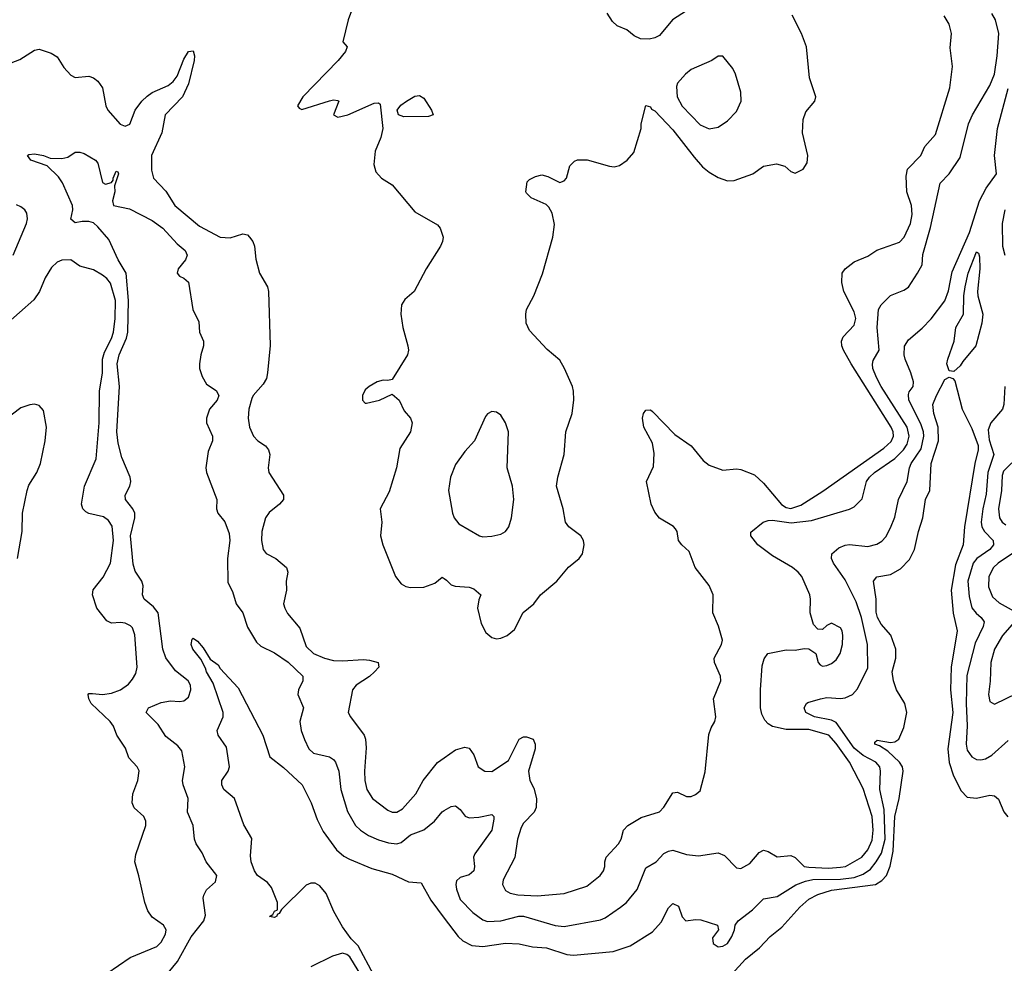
# Model space of a CAD drawing. Header units: inches. Extents: x 1552611 to 1694776, y 811966 to 917215.
# Tile 182 of 256: x 1638125 to 1642473, y 863922 to 868090. Entities that reach past the tile are written whole.
import ezdxf

# ---------------------------------------------------------------- set-up
doc = ezdxf.new("R2010")
doc.units = ezdxf.units.IN
doc.header["$MEASUREMENT"] = 0
doc.layers.add('B6836', color=7, linetype='Continuous')
doc.layers.add('B6846', color=7, linetype='Continuous')

msp = doc.modelspace()

# ---------------------------------------------------------------- linework, layer by layer
at = {"layer": 'B6836', "color": 5}
for points, elevation in [([(1639590.5, 868129.5), (1639574.8, 868090), (1639552, 867992), (1639570.8, 867970.8), (1639564, 867950), (1639531.7, 867910), (1639374.4, 867750), (1639350.8, 867710), (1639358.8, 867698.8), (1639370, 867694), (1639492.2, 867732.2), (1639510, 867736.5), (1639530, 867734), (1639534, 867730), (1639511, 867670), (1639530, 867659.1), (1639573.6, 867670), (1639690, 867721), (1639710, 867723.1), (1639717.1, 867717.1), (1639728.2, 867610), (1639719.1, 867570), (1639694.7, 867510), (1639688.8, 867450), (1639697.7, 867417.7), (1639722, 867390), (1639770, 867360.5), (1639870, 867242), (1639970, 867184), (1639982, 867170), (1639994.4, 867130), (1639992.4, 867110), (1639983.8, 867090), (1639919.6, 866990), (1639867, 866890), (1639825.2, 866854.8), (1639810.3, 866830), (1639807.6, 866790), (1639817.3, 866730), (1639839, 866650), (1639841.7, 866630), (1639838, 866610), (1639770, 866501.2), (1639750, 866496), (1639730, 866498.4), (1639704, 866490), (1639667.7, 866470), (1639650, 866454.5), (1639638.4, 866430), (1639638, 866410), (1639650, 866396.3), (1639656.3, 866396.3), (1639714, 866410), (1639770, 866436), (1639800.5, 866410), (1639822.5, 866362.5), (1639850.4, 866330), (1639858.4, 866310), (1639850.4, 866270), (1639804.2, 866195.8), (1639788.9, 866110), (1639755.9, 866004.1), (1639716.1, 865930), (1639723.6, 865870), (1639718.6, 865810), (1639728.1, 865770), (1639784.5, 865630), (1639810, 865597.7), (1639830, 865586.8), (1639850, 865582.7), (1639910, 865583.8), (1639958.3, 865601.7), (1639990, 865627.3), (1640000, 865621.1)], 920), ([(1638059.7, 867890), (1638124.8, 867915.2), (1638190, 867955.9), (1638210, 867959.7), (1638263.2, 867943.2), (1638290, 867926), (1638319.5, 867879.5), (1638350, 867845.2), (1638370, 867835.2), (1638430, 867841.3), (1638450, 867833.9), (1638470, 867818.4), (1638490, 867789.1), (1638505.1, 867710), (1638513.5, 867690), (1638568.3, 867628.3), (1638590, 867619.4), (1638610.7, 867629.3), (1638635, 867690), (1638663.4, 867730), (1638686.9, 867753.1), (1638710, 867768.3), (1638780.4, 867799.6), (1638803, 867817), (1638819.5, 867840.5), (1638850, 867915.8), (1638870, 867949.2), (1638890, 867952.4), (1638896.5, 867930), (1638894.8, 867910), (1638870, 867806.9), (1638843, 867750), (1638767.3, 867670), (1638752.6, 867590), (1638707.2, 867490), (1638706, 867426), (1638716.1, 867390), (1638770, 867332.2), (1638809.4, 867270), (1638918.8, 867178.8), (1639010, 867129.1), (1639053.4, 867126.5), (1639110, 867143.7), (1639130, 867139.3), (1639140.2, 867130), (1639154.2, 867110), (1639161.2, 867090), (1639167, 867033), (1639184.4, 866970), (1639219.5, 866910), (1639223.7, 866890), (1639231, 866651), (1639219.6, 866530), (1639214, 866506), (1639200.5, 866479.5), (1639156.2, 866430), (1639150, 866417.6), (1639136, 866370), (1639132.9, 866330), (1639139.3, 866290), (1639157.8, 866250), (1639176.5, 866230), (1639210, 866207.2), (1639222.9, 866190), (1639228.6, 866170), (1639222.5, 866110), (1639225.4, 866090), (1639290.2, 865990), (1639290.2, 865970), (1639272.4, 865950), (1639226.9, 865913.1), (1639210.2, 865890), (1639194.2, 865830), (1639193.2, 865790), (1639199.6, 865750), (1639212.5, 865732.5), (1639255.8, 865710), (1639303, 865670), (1639308.2, 865650), (1639301.7, 865610), (1639303.2, 865570), (1639290.2, 865510), (1639295.8, 865490), (1639307.5, 865467.5), (1639362, 865402), (1639390, 865320.9), (1639422.3, 865290), (1639470.3, 865270), (1639510, 865259.7), (1639550, 865257.4), (1639643.3, 865263.4), (1639670, 865261), (1639707.7, 865250), (1639710.3, 865230), (1639691.5, 865210), (1639670, 865189), (1639610.3, 865150), (1639594, 865130), (1639575.8, 865030), (1639585.3, 865010), (1639645.5, 864930), (1639652.2, 864912.2), (1639654.1, 864874.1), (1639647, 864770), (1639649.1, 864729.1), (1639657.7, 864690), (1639682.2, 864650), (1639750, 864597.6), (1639770, 864589.2), (1639790, 864590.2), (1639815.2, 864604.8), (1639873.5, 864670), (1639906.2, 864730), (1639970, 864809), (1640000, 864829.7)], 880), ([(1638780.5, 863879.5), (1638822.1, 863930), (1638881.4, 864038.6), (1638938.5, 864110), (1638945, 864135), (1638934.2, 864210), (1638937.2, 864222.8), (1638950, 864246), (1638990, 864282), (1638995.8, 864310), (1638947.8, 864370), (1638931.1, 864410), (1638904, 864450), (1638896, 864470), (1638890.9, 864530), (1638865.5, 864590), (1638868.9, 864650), (1638846.2, 864710), (1638844.1, 864730), (1638854.6, 864790), (1638840.2, 864860.2), (1638822.5, 864882.5), (1638770, 864924.2), (1638736.1, 864976.1), (1638683.1, 865030), (1638692.8, 865050), (1638750, 865073.3), (1638790, 865081.4), (1638830, 865078.4), (1638850, 865081.6), (1638870, 865098), (1638881.1, 865130), (1638878.8, 865150), (1638868.9, 865170), (1638813.3, 865213.3), (1638770.7, 865270.7), (1638757.2, 865310), (1638736, 865470), (1638716, 865496), (1638673.7, 865530), (1638667.4, 865550), (1638669.8, 865590), (1638664.7, 865610), (1638634.6, 865654.6), (1638625.1, 865685.1), (1638613.8, 865810), (1638633.4, 865890), (1638632.8, 865910), (1638624.3, 865930), (1638591.2, 865970), (1638590.5, 865990), (1638610.9, 866030), (1638615.3, 866050), (1638612.3, 866070), (1638576.3, 866156.3), (1638559.8, 866219.8), (1638553.2, 866270), (1638565.8, 866470), (1638554.7, 866570), (1638563.5, 866610), (1638596, 866684), (1638601.6, 866710), (1638604.9, 866850), (1638594.2, 866970), (1638559.1, 867030), (1638518.6, 867118.6), (1638470, 867175.5), (1638450, 867192.9), (1638430, 867199), (1638401.1, 867198.9), (1638370, 867192.3), (1638350, 867209), (1638359.7, 867250), (1638358, 867270), (1638313.3, 867370), (1638295.5, 867395.5), (1638245.2, 867445.2), (1638174, 867470), (1638159, 867490), (1638164.5, 867495.5), (1638190, 867497.6), (1638230.3, 867490.3), (1638258.8, 867478.8), (1638310, 867476.9), (1638336.4, 867483.6), (1638370, 867504.4), (1638390, 867504.9), (1638410, 867499.3), (1638458.8, 867470), (1638470, 867456), (1638490, 867371.3), (1638503.8, 867363.8), (1638529.3, 867370.7), (1638538, 867382), (1638537.2, 867390), (1638550, 867421), (1638558, 867418), (1638561, 867410), (1638543.5, 867356.5), (1638545.3, 867330), (1638534.9, 867290), (1638539.1, 867270), (1638610, 867254.2), (1638710, 867203.7), (1638756.9, 867170), (1638819.6, 867099.6), (1638855.8, 867070), (1638864.9, 867050), (1638856.5, 867030), (1638824.6, 866990), (1638820.4, 866970), (1638830, 866958), (1638850, 866948.7), (1638870.2, 866930.2), (1638889.4, 866810), (1638915.7, 866755.7), (1638919.3, 866710), (1638936.1, 866670), (1638936.5, 866650), (1638923.9, 866610), (1638919.1, 866570), (1638919.1, 866550), (1638930, 866514), (1638950, 866480.3), (1638991.8, 866451.8), (1639004.6, 866430), (1638997.3, 866410), (1638963.5, 866370), (1638949.2, 866330), (1638950.2, 866310), (1638975.6, 866250), (1638976.2, 866230), (1638957, 866183), (1638946.4, 866110), (1638950.2, 866090), (1638995.6, 865970), (1638994.4, 865930), (1638999.3, 865910), (1639030, 865872.7), (1639050, 865821), (1639053.2, 865790), (1639042.5, 865710), (1639044.2, 865604.2), (1639064.2, 865564.2), (1639080.2, 865510), (1639110.1, 865470.2), (1639130, 865407.2), (1639170, 865340.3), (1639190, 865322.3), (1639250, 865293.7), (1639310, 865251.8), (1639375.6, 865190), (1639374.7, 865170), (1639356.1, 865130), (1639352.5, 865110), (1639378, 865050), (1639362.5, 864990), (1639368.2, 864950), (1639381.8, 864910), (1639401.8, 864870), (1639422.6, 864850), (1639493.4, 864833.4), (1639510, 864822.7), (1639519.7, 864810), (1639534.4, 864770), (1639543, 864690), (1639572, 864592), (1639607.7, 864530), (1639630.1, 864510.1), (1639665.8, 864485.8), (1639710, 864466.7), (1639754.1, 864454), (1639790, 864449.5), (1639810, 864455.8), (1639850.9, 864490), (1639910, 864511.1), (1639956, 864550), (1639990, 864590.3), (1640000, 864596.5)], 860), ([(1638096, 867050), (1638154.7, 867190), (1638159.5, 867210), (1638156, 867236), (1638147.4, 867250), (1638130, 867263.5), (1638110, 867273)], 880), ([(1638510, 863876.5), (1638612.1, 863947.9), (1638730, 863996.4), (1638750, 864015.5), (1638767.8, 864050), (1638771.1, 864070), (1638759.5, 864090), (1638710, 864125.6), (1638690, 864153.2), (1638676.9, 864190), (1638651.2, 864308.8), (1638632.6, 864370), (1638637.8, 864402.2), (1638682.2, 864530), (1638681.7, 864550), (1638672.8, 864570), (1638630, 864608.2), (1638620.8, 864630), (1638624, 864670), (1638646.9, 864730), (1638652.2, 864772.2), (1638643.8, 864790), (1638606, 864830), (1638591.5, 864871.5), (1638554.2, 864930), (1638539, 864970), (1638523.9, 864990), (1638440.3, 865070), (1638429.8, 865090), (1638427.3, 865110), (1638430, 865114), (1638445.8, 865114.2), (1638490, 865108.7), (1638530, 865115.8), (1638570, 865130.2), (1638604.7, 865155.3), (1638623.4, 865176.6), (1638637.7, 865202.3), (1638642.9, 865230), (1638632.9, 865372.9), (1638623.2, 865403.2), (1638613.2, 865413.2), (1638590, 865424), (1638570, 865427.6), (1638530, 865424.2), (1638510, 865434), (1638465.5, 865490), (1638446.3, 865550), (1638448.6, 865571.4), (1638492.9, 865627.1), (1638525.9, 865690), (1638539, 865790), (1638532.4, 865852.4), (1638517.4, 865877.4), (1638494.6, 865894.6), (1638430, 865908.9), (1638416.2, 865916.2), (1638402.9, 865930), (1638397, 865950), (1638410.8, 866029.2), (1638462.1, 866150), (1638476.2, 866310), (1638476.6, 866450), (1638489.9, 866530.1), (1638489.9, 866590), (1638498.4, 866621.6), (1638530, 866682.2), (1638539.2, 866710), (1638546.8, 866770), (1638547.5, 866850), (1638526, 866926), (1638510, 866947.1), (1638490, 866962.3), (1638450, 866986), (1638390, 867002), (1638350, 867029.8), (1638310, 867027.8), (1638290, 867018.8), (1638264.6, 866995.4), (1638237, 866950), (1638212.4, 866890), (1638187, 866853), (1638059.8, 866740.2)], 880), ([(1638114.8, 865710), (1638134.9, 865830), (1638137, 865910), (1638157.8, 866010), (1638165.5, 866034.5), (1638199.8, 866090), (1638216.3, 866130), (1638236.5, 866230), (1638243.5, 866290), (1638230, 866364), (1638210, 866386.6), (1638190, 866392), (1638170, 866389.6), (1638130, 866376.3), (1638023.2, 866296.8)], 920), ([(1639688.2, 863870), (1639618.9, 863998.9), (1639588.2, 864030), (1639550, 864082.7), (1639511.7, 864150), (1639478.3, 864230), (1639450, 864264.7), (1639430, 864275.8), (1639410, 864275.9), (1639390, 864266.6), (1639280.3, 864159.8), (1639270, 864142), (1639262, 864138), (1639260.4, 864130), (1639250, 864124.5), (1639227.9, 864127.9), (1639243.1, 864136.9), (1639250, 864151.8), (1639262.5, 864157.5), (1639263.2, 864190), (1639236.9, 864256.9), (1639218.3, 864278.3), (1639174.6, 864310), (1639161, 864330), (1639146.5, 864370), (1639143.7, 864396.3), (1639150, 864472.7), (1639113.9, 864533.9), (1639073, 864650), (1639026, 864690), (1639016.9, 864710), (1639018, 864730), (1639044.7, 864770), (1639051.6, 864790), (1639037.2, 864877.3), (1639000.5, 864930), (1638997, 864950), (1639023.7, 865010), (1639022.9, 865030), (1638979.1, 865159.1), (1638949, 865210), (1638945.7, 865225.7), (1638925.2, 865265.2), (1638889.7, 865310), (1638882.4, 865330), (1638885.6, 865354.4), (1638890, 865358), (1638910, 865344.9), (1638935.3, 865315.2), (1638966, 865266), (1639001, 865241), (1639010, 865224.7), (1639090, 865138.8), (1639199, 864930), (1639230, 864834), (1639290, 864786.4), (1639372.4, 864710), (1639412.6, 864630), (1639437.8, 864557.8), (1639464.3, 864504.3), (1639523.4, 864423.4), (1639555.6, 864395.6), (1639581.2, 864381.2), (1639680.3, 864340.3), (1639770, 864316.2), (1639842, 864282), (1639897.7, 864277.7), (1639940.2, 864200.2), (1640000, 864120.9)], 840), ([(1639683.6, 863783.6), (1639582, 863950), (1639570, 863961.1), (1639550, 863966.2), (1639506.5, 863953.5), (1639410, 863905.9)], 860)]:
    msp.add_lwpolyline(points, dxfattribs=dict(at, elevation=elevation))
at = {"layer": 'B6836', "color": 5, "elevation": 920}
msp.add_lwpolyline([(1639821, 867661), (1639797.6, 867670), (1639792.4, 867690), (1639807.7, 867712.3), (1639833.3, 867730), (1639870, 867752.5), (1639890, 867755.9), (1639910, 867744.4), (1639942.8, 867690), (1639950, 867669.8), (1639930, 867662.2)], close=True, dxfattribs=at)
at = {"layer": 'B6846', "color": 5}
for points, elevation in [([(1640000, 864596.5), (1640030, 864615.2), (1640050, 864617.7), (1640070, 864601.1), (1640092.5, 864572.5), (1640110, 864564.6), (1640152.9, 864567.1), (1640210, 864579.1), (1640218, 864570), (1640218.9, 864558.9), (1640210.2, 864510), (1640134.6, 864405.4), (1640129.1, 864390), (1640133.4, 864350), (1640130.5, 864330), (1640110, 864313.2), (1640070, 864301), (1640054.1, 864286), (1640050.1, 864270), (1640053.4, 864250), (1640070, 864204.1), (1640126.2, 864146.2), (1640170, 864114), (1640190, 864107.2), (1640250, 864110.1), (1640329.4, 864130.6), (1640349.9, 864130.1), (1640490, 864088.9), (1640530, 864085), (1640690, 864113.8), (1640710, 864122.6), (1640777.6, 864170), (1640804.2, 864190), (1640851.6, 864248.4), (1640890, 864343.7), (1640935.1, 864370), (1640970, 864407), (1640990, 864417.6), (1641010, 864422), (1641070, 864402), (1641122.9, 864397.1), (1641210, 864410.3), (1641237.6, 864397.6), (1641290, 864343.7), (1641310, 864340.3), (1641350, 864362.3), (1641390, 864411.6), (1641410, 864421.7), (1641430, 864415.3), (1641470, 864391.7), (1641530, 864397.7), (1641550, 864389.1), (1641590, 864350.2), (1641610, 864346.9), (1641697.4, 864342.6), (1641750, 864345.8), (1641771.3, 864350), (1641844.2, 864390), (1641870, 864422.6), (1641890, 864465.5), (1641893.9, 864510), (1641890.3, 864570), (1641850, 864693.5), (1641789, 864810), (1641730, 864892.6), (1641697.7, 864930), (1641610, 864954), (1641510, 864955.2), (1641450, 864967.8), (1641430, 864979.8), (1641415.7, 864995.7), (1641401.7, 865021.7), (1641396.7, 865050), (1641396.1, 865130), (1641404.3, 865235.7), (1641412.5, 865267.5), (1641429.5, 865290), (1641510, 865307.2), (1641550, 865305.3), (1641590, 865311.8), (1641610, 865310.4), (1641640.7, 865290), (1641650.6, 865250), (1641660.6, 865240.6), (1641670, 865234.9), (1641690, 865237.7), (1641710, 865246.4), (1641730, 865262.7), (1641748.3, 865290), (1641758, 865330), (1641760.8, 865370), (1641757.6, 865390), (1641750, 865403.6), (1641710, 865423.7), (1641690, 865414), (1641670, 865396), (1641650, 865398), (1641630, 865418), (1641616.3, 865470), (1641617.7, 865530), (1641614, 865550), (1641578.4, 865630), (1641562.7, 865650), (1641538.3, 865670), (1641450, 865721.6), (1641384.1, 865770), (1641354.3, 865810), (1641354.2, 865825.8), (1641407.8, 865870), (1641430, 865878), (1641450, 865880.1), (1641531.7, 865868.3), (1641622.1, 865877.9), (1641790, 865928.1), (1641810, 865937.7), (1641846.2, 865973.8), (1641865, 866050), (1641877.9, 866070), (1641899.8, 866090), (1641990, 866152), (1642027.4, 866190), (1642044.4, 866215.6), (1642053.8, 866250), (1642044.8, 866290), (1641929.9, 866470), (1641908.3, 866510), (1641893.3, 866550), (1641890.8, 866569.2), (1641894.7, 866585.3), (1641920.5, 866630), (1641911.1, 866730), (1641917.7, 866810), (1641928.8, 866831.2), (1641970, 866871.6), (1642030, 866895.6), (1642050, 866909.4), (1642090.6, 866970), (1642110, 867008), (1642112.9, 867052.9), (1642147.9, 867172.1), (1642190, 867368.4), (1642229.8, 867410), (1642278.3, 867481.7), (1642314.6, 867630), (1642333.3, 867670), (1642410, 867800.3), (1642429.9, 867850), (1642441.7, 867930), (1642448.5, 868030), (1642434.9, 868090), (1642417.5, 868117.5)], 860), ([(1641070.2, 868130), (1641007.2, 868090), (1640950, 868020.7), (1640930.3, 868009.8), (1640904.7, 868004.7), (1640866.3, 868006.3), (1640839.1, 868019.1), (1640805.4, 868045.4), (1640763.5, 868063.5), (1640742.6, 868082.6), (1640719.6, 868119.5)], 920), ([(1640000, 865621.1), (1640010, 865614.8), (1640030, 865594.4), (1640047.3, 865587.3), (1640110, 865583.8), (1640130, 865575.5), (1640161, 865550), (1640152.1, 865527.9), (1640146.7, 865490), (1640162.6, 865422.7), (1640183.6, 865383.6), (1640210, 865360.7), (1640230, 865355.5), (1640250, 865358), (1640277.2, 865370), (1640310, 865396.3), (1640348.8, 865471.2), (1640395.8, 865510), (1640424.2, 865550), (1640496.9, 865610), (1640547.9, 865672), (1640596.2, 865710), (1640610, 865731), (1640617.4, 865770), (1640614.7, 865790), (1640602.9, 865810), (1640550.6, 865850.6), (1640535.6, 865870), (1640524.8, 865930), (1640495.9, 866030), (1640501.1, 866070), (1640528.8, 866170), (1640537.2, 866270), (1640564, 866350), (1640571.3, 866411.3), (1640571.2, 866450), (1640566.6, 866470), (1640531.1, 866550), (1640510, 866585.6), (1640453.7, 866633.7), (1640376.6, 866716.6), (1640361.7, 866750), (1640359.4, 866790), (1640363.6, 866810), (1640395.3, 866870), (1640433, 866967), (1640479.9, 867130), (1640486.2, 867186.1), (1640475.9, 867235.9), (1640461.8, 867261.8), (1640450, 867273.6), (1640383, 867303), (1640363.3, 867323.3), (1640359.3, 867330), (1640366.6, 867373.4), (1640376, 867384), (1640402, 867398), (1640430, 867404.9), (1640457.5, 867397.5), (1640510, 867371.3), (1640530, 867378), (1640539, 867390), (1640554.6, 867445.4), (1640574.6, 867465.4), (1640588.9, 867471.1), (1640630.9, 867470.9), (1640730, 867442.8), (1640750, 867441), (1640773.6, 867446.4), (1640808, 867470), (1640836.5, 867503.5), (1640868.7, 867610), (1640869, 867630), (1640890, 867711.3), (1640910, 867706), (1640915.6, 867695.6), (1640930, 867687.7), (1641010, 867604), (1641102.9, 867482.9), (1641140.8, 867440.8), (1641170, 867416.8), (1641210, 867393), (1641250, 867378.6), (1641280, 867380), (1641362.4, 867410), (1641410, 867444), (1641466.6, 867453.4), (1641504, 867444), (1641530, 867420.3), (1641550, 867412.7), (1641585.2, 867430), (1641602, 867458), (1641605.6, 867490), (1641582.6, 867590), (1641585.4, 867650), (1641596.6, 867683.4), (1641636, 867730), (1641640.9, 867750), (1641613.3, 867833.3), (1641600.3, 867970), (1641577.1, 868030), (1641536.2, 868110)], 920), ([(1640000, 864829.7), (1640050, 864864.2), (1640090, 864877.3), (1640110, 864871.6), (1640130, 864842.4), (1640150, 864789.3), (1640179.3, 864770), (1640210, 864769.6), (1640282.9, 864817.1), (1640330, 864912), (1640350, 864922.6), (1640362.8, 864922.8), (1640392.3, 864912.3), (1640400.7, 864890), (1640400.7, 864870), (1640372, 864770), (1640377.4, 864730), (1640395, 864695), (1640407.3, 864650), (1640405.4, 864610), (1640397.5, 864590), (1640350, 864541), (1640338.9, 864521.1), (1640323.9, 864470), (1640311.1, 864388.9), (1640260.4, 864290), (1640257.1, 864270), (1640270, 864243.8), (1640291.4, 864231.4), (1640324.5, 864224.5), (1640410, 864220.1), (1640530, 864230.2), (1640630, 864263.2), (1640688.2, 864310), (1640703.1, 864330), (1640709.6, 864349.6), (1640708.5, 864370), (1640714.2, 864390), (1640768.6, 864450), (1640781.1, 864470), (1640790.8, 864510), (1640810.8, 864530), (1640870, 864565.5), (1640950, 864591), (1640970, 864611.4), (1641010, 864674.6), (1641030, 864677.4), (1641070, 864658), (1641090, 864658.7), (1641110, 864667), (1641130, 864683.7), (1641151.9, 864768.1), (1641168.1, 864931.9), (1641178.4, 864961.6), (1641195.1, 864990), (1641199.2, 865010), (1641188.9, 865090), (1641222, 865170), (1641220.4, 865190), (1641193.3, 865250), (1641192.5, 865270), (1641224.8, 865330), (1641228.9, 865350), (1641211.7, 865411.7), (1641186.6, 865470), (1641187.2, 865550), (1641170, 865591.5), (1641108, 865670), (1641081.5, 865741.5), (1641048.4, 865770), (1641035, 865790), (1641029.1, 865829.1), (1641021.7, 865841.7), (1641012.1, 865852.1), (1640950, 865887.9), (1640930, 865915.4), (1640913.7, 865950), (1640893.5, 866050), (1640923.7, 866116.3), (1640926.3, 866173.7), (1640918.9, 866218.9), (1640880.9, 866290), (1640874.6, 866330), (1640879.7, 866350), (1640890, 866366), (1640910, 866366.7), (1640919.4, 866359.4), (1641017.6, 866257.6), (1641090, 866208.2), (1641142.6, 866142.6), (1641170, 866122.3), (1641230, 866100.2), (1641290, 866106), (1641310, 866102.6), (1641370, 866079.4), (1641410, 866042.4), (1641489, 865949), (1641510, 865935.2), (1641530, 865931.1), (1641574.6, 865945.5), (1641672.1, 866007.9), (1641941.8, 866198.2), (1641973.3, 866226.7), (1641984, 866250), (1641982.6, 866270), (1641974.1, 866290), (1641797.2, 866570), (1641762.4, 866630), (1641755.4, 866650), (1641754.1, 866670), (1641761.8, 866690), (1641810, 866740.9), (1641817.1, 866770), (1641810, 866800.4), (1641764.1, 866890), (1641755.8, 866930), (1641757.2, 866970), (1641769.7, 866990), (1641810, 867020.9), (1641870, 867045.8), (1641910, 867072.7), (1642010, 867107.9), (1642030.7, 867130), (1642059.6, 867190), (1642065.9, 867230), (1642063, 867270), (1642043.1, 867330), (1642040.3, 867399.7), (1642045.3, 867430), (1642105, 867490), (1642121.8, 867530), (1642170, 867582.8), (1642233.1, 867790), (1642244, 867884), (1642234.6, 867965.4), (1642240.7, 868030), (1642229.9, 868069.9), (1642207.7, 868107.7)], 880), ([(1640000, 864120.9), (1640060.6, 864040.6), (1640081.5, 864021.5), (1640121.1, 864001.1), (1640170, 863995.7), (1640270, 864010.7), (1640330, 864008.3), (1640390, 863995.2), (1640450.6, 863990), (1640541.4, 863961.4), (1640570, 863957.3), (1640745.5, 863974.5), (1640820.5, 863999.5), (1640919.2, 864060.8), (1640957.1, 864102.9), (1640990, 864166.4), (1641010, 864186.4), (1641034.5, 864174.5), (1641050, 864127.3), (1641067.3, 864110), (1641110, 864115.3), (1641133.5, 864113.5), (1641206, 864090), (1641211, 864070), (1641185.1, 864034.9), (1641187.4, 864010), (1641210, 863994), (1641230, 863997.4), (1641250.8, 864010), (1641270, 864040.5), (1641282, 864070), (1641284, 864090), (1641297.2, 864110), (1641361.7, 864158.3), (1641410, 864206), (1641470, 864217.4), (1641552.2, 864267.8), (1641594.8, 864285.2), (1641628.3, 864291.7), (1641750, 864292.9), (1641810, 864301.1), (1641850, 864316.2), (1641881.6, 864338.4), (1641908, 864370), (1641931.1, 864408.9), (1641947.6, 864470), (1641942, 864602), (1641924.2, 864690), (1641927.1, 864770), (1641923.1, 864790), (1641906.5, 864810), (1641850, 864839.8), (1641810, 864871.5), (1641730, 864986.2), (1641710, 864996.3), (1641635.4, 865010), (1641596.9, 865030), (1641589.6, 865050), (1641599.5, 865070), (1641606.1, 865073.9), (1641660.9, 865090), (1641690, 865096), (1641750, 865091), (1641770, 865095), (1641802.4, 865110), (1641825.2, 865134.8), (1641870, 865227.7), (1641869.4, 865330), (1641842.8, 865450), (1641818.9, 865518.9), (1641770, 865616.4), (1641718.5, 865690), (1641710.7, 865710), (1641710.9, 865730), (1641742.3, 865757.7), (1641771.1, 865768.9), (1641790, 865771.5), (1641870, 865762.8), (1641910, 865773.5), (1641932.6, 865787.4), (1641950, 865806.5), (1641970, 865844.9), (1641990, 865893), (1642005.7, 865970), (1642044.9, 866050), (1642053.9, 866110), (1642062.1, 866130), (1642105.4, 866194.6), (1642117.9, 866250), (1642116.4, 866270), (1642105.2, 866305.2), (1642051.8, 866410), (1642050, 866434.8), (1642053.4, 866446.6), (1642070.8, 866470), (1642072.1, 866490), (1642060.9, 866530), (1642035.2, 866590), (1642030.5, 866610), (1642032.5, 866647.5), (1642050, 866676.5), (1642110, 866726.9), (1642150.6, 866769.4), (1642210, 866848.1), (1642226.8, 866893.2), (1642242.9, 866977.1), (1642319.4, 867150), (1642363.6, 867290), (1642393.5, 867346.5), (1642439.5, 867410), (1642430.3, 867490), (1642443.9, 867610), (1642490, 867786.3)], 840), ([(1642475, 867250), (1642463.5, 867190), (1642465.2, 867090), (1642475.6, 867050)], 840), ([(1641270, 863873.1), (1641330, 863940.8), (1641392.3, 863990), (1641439.1, 864040.9), (1641490, 864082), (1641569.6, 864170.4), (1641610, 864204.6), (1641650, 864225.7), (1641710, 864245), (1641904.7, 864270), (1641932.9, 864287.1), (1641952.9, 864310), (1641969.3, 864350.7), (1641983, 864417), (1641989.1, 864570.9), (1642009.1, 864650), (1642026.5, 864770), (1642023.7, 864790), (1642010.2, 864810.2), (1641958.6, 864858.6), (1641922.6, 864882.6), (1641901.3, 864890), (1641901.7, 864898.3), (1641912, 864908), (1641970, 864897.2), (1641990, 864900.3), (1642007.8, 864912.2), (1642030, 864962.8), (1642043.1, 865030), (1642034.4, 865070), (1641997.1, 865130), (1641983.5, 865170), (1641978.6, 865210), (1641993.8, 865270), (1641994.1, 865310), (1641972.1, 865372.1), (1641930, 865419.9), (1641913.7, 865450), (1641907.5, 865472.5), (1641906.7, 865530), (1641895.4, 865610), (1641910.6, 865629.4), (1641970, 865639), (1642015.4, 865664.6), (1642054.7, 865705.3), (1642076.3, 865750), (1642094.5, 865830), (1642114.1, 865890), (1642125.6, 865970), (1642144.9, 866010), (1642149.9, 866130), (1642182, 866230), (1642180.8, 866290), (1642161.7, 866350), (1642158.3, 866390), (1642173.3, 866430), (1642210, 866500.7), (1642230, 866511), (1642245.5, 866505.5), (1642255.2, 866495.2), (1642287.6, 866370), (1642330, 866285.1), (1642358.1, 866210), (1642358.5, 866190), (1642343.3, 866130), (1642297.5, 865850), (1642291.8, 865770), (1642258.4, 865681.6), (1642238, 865570), (1642247.9, 865467.9), (1642265.1, 865390), (1642239.3, 865230), (1642235.4, 865130), (1642246.6, 865030), (1642223.6, 864870), (1642229.5, 864809.5), (1642249.4, 864749.4), (1642282.9, 864683), (1642310, 864655.9), (1642350, 864651.6), (1642410, 864664.5), (1642430, 864662.3), (1642447.5, 864647.5), (1642471.3, 864591.3), (1642488.2, 864568.2)], 820), ([(1642475.3, 866470), (1642471.2, 866390), (1642465.6, 866370), (1642413.2, 866310), (1642401.5, 866278.5), (1642405.8, 866234.2), (1642426.5, 866170), (1642400.8, 866090), (1642393.8, 865993.8), (1642378.3, 865930), (1642371.7, 865870), (1642374.7, 865850), (1642385.7, 865830), (1642424.8, 865790), (1642426.3, 865770), (1642410.1, 865750), (1642352.1, 865710), (1642336.4, 865690), (1642312.9, 865610), (1642317.4, 865542.6), (1642330, 865492.7), (1642348.3, 865468.3), (1642371, 865450), (1642383.7, 865430), (1642379.8, 865410), (1642343.9, 865336.1), (1642307.4, 865192.6), (1642304.7, 865070), (1642309.7, 864970.3), (1642304.2, 864890), (1642310, 864863.7), (1642330, 864833.6), (1642350, 864822.6), (1642370, 864821.1), (1642390, 864825.2), (1642418.7, 864841.3), (1642490, 864906.2)], 840), ([(1642545.2, 866170), (1642470, 866096.2), (1642463.6, 866076.4), (1642461.4, 866010), (1642448.3, 865930), (1642451.6, 865890), (1642464.2, 865870), (1642479.4, 865859.4)], 860), ([(1642580.4, 865779.6), (1642445.5, 865690), (1642425.3, 865670), (1642405.3, 865630), (1642404.2, 865584.2), (1642420.9, 865540.9), (1642450, 865514.3), (1642516.7, 865476.7)], 860), ([(1642518, 865430), (1642464.6, 865370), (1642429.6, 865310), (1642414, 865250), (1642411.4, 865168.6), (1642403.2, 865110), (1642410, 865079.1), (1642430, 865067.2), (1642530, 865114.6)], 860)]:
    msp.add_lwpolyline(points, dxfattribs=dict(at, elevation=elevation))
for points, elevation in [([(1641230, 867929.2), (1641210, 867929.2), (1641181, 867910), (1641090, 867869.7), (1641065.7, 867850), (1641030.4, 867810), (1641025.3, 867794.8), (1641028, 867750), (1641050, 867707.7), (1641130, 867626), (1641170, 867608), (1641210, 867615.5), (1641250, 867643.8), (1641290, 867684.9), (1641311.2, 867730), (1641309.7, 867770), (1641286.6, 867850), (1641275, 867875.1)], 940), ([(1642250, 866536.3), (1642230, 866538.4), (1642220.2, 866570), (1642223.4, 866590), (1642252.3, 866670), (1642259.6, 866730), (1642292.4, 866790), (1642293.9, 866870), (1642300.4, 866910), (1642314.3, 866970), (1642350, 867064.9), (1642359.5, 867059.5), (1642363.1, 867043.1), (1642364.8, 866990), (1642355.5, 866890), (1642356.9, 866870), (1642379.2, 866790), (1642374.2, 866750), (1642348.2, 866650), (1642290, 866580.4), (1642279, 866561)], 820), ([(1640210, 866359), (1640190.7, 866349.3), (1640182, 866338), (1640133, 866230), (1640090, 866182.7), (1640050, 866126), (1640027, 866070), (1640018.4, 866010), (1640036.4, 865910), (1640043.8, 865890), (1640063.8, 865863.8), (1640156, 865810), (1640170, 865805.3), (1640210, 865808.8), (1640250, 865817), (1640269.5, 865830), (1640284.2, 865850), (1640297.4, 865890), (1640306.6, 865970), (1640300.5, 866030), (1640277.4, 866110), (1640283, 866270), (1640270, 866309), (1640250, 866344), (1640230, 866357.2)], 940)]:
    msp.add_lwpolyline(points, close=True, dxfattribs=dict(at, elevation=elevation))

doc.saveas('drawing.dxf')
